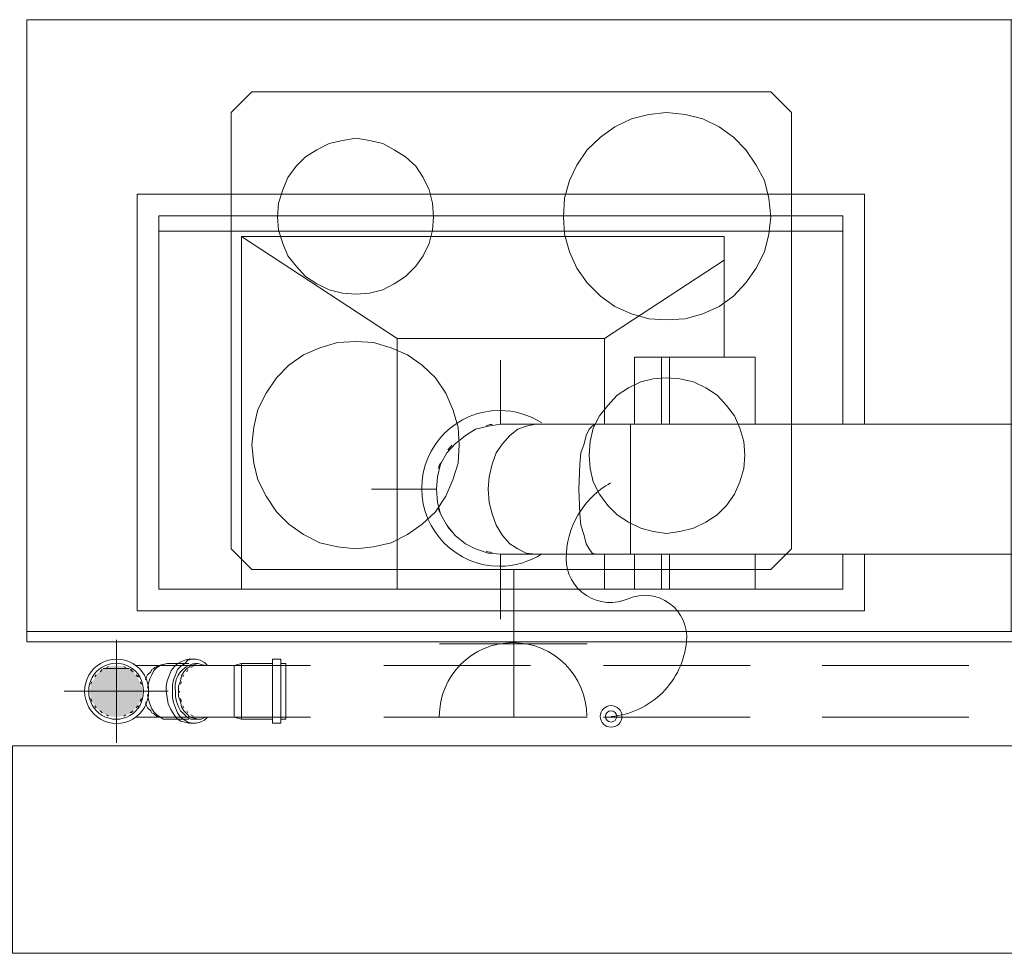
# Model space of a CAD drawing. Header units: millimetres. Extents: x 352 to 350573, y -22 to 37733.
# Tile 89 of 214: x 65823 to 67721, y 7552 to 9352. Entities that reach past the tile are written whole.
import ezdxf

# ---------------------------------------------------------------- set-up
doc = ezdxf.new("R2010")
doc.units = ezdxf.units.MM
for name, color, linetype in [('PDF _PD-Socket', 1, 'Continuous'), ('PDF$_83$-$Floor$Plan$-$В_Этаж$01_Сводный$M-EQPM', 2, 'Continuous'), ('PDF$_83$-$Floor$Plan$-$В_Этаж$01_Сводный$M-HVAC-DUCT', 5, 'Continuous'), ('PDF$_83$-$Floor$Plan$-$В_Этаж$01_Сводный$M-HVAC-DUCT-CNTR', 5, 'Continuous'), ('PDF$_83$-$Floor$Plan$-$В_Этаж$01_Сводный$P-PIPE', 3, 'Continuous')]:
    doc.layers.add(name, color=color, linetype=linetype)
for name, color, linetype, true_color in [('PDF$_83$-$Floor$Plan$-$В_Этаж$01_Сводный$A-DETL-MBND', 7, 'Continuous', 0xdd3700), ('PDF$_83$-$Floor$Plan$-$В_Этаж$01_Сводный$M-HVAC-DUCT-ANNO', 70, 'Continuous', 0x7fff00), ('PDF$_83$-$Floor$Plan$-$В_Этаж$01_Сводный$P-PIPE-CNTR', 150, 'Continuous', 0x007fff), ('PDF$_83$new_ifc_RVT-1-В_Этаж$01_Сводный$A-WALL', 7, 'Continuous', 0xdddd6e), ('PDF$_83$new_ifc_RVT-1-В_Этаж$01_Сводный$I-FURN', 7, 'Continuous', 0xbababa)]:
    doc.layers.add(name, color=color, linetype=linetype, true_color=true_color)

msp = doc.modelspace()

# ---------------------------------------------------------------- linework, layer by layer
at = {"layer": 'PDF _PD-Socket', "lineweight": 0}
msp.add_lwpolyline([(66963.3, 8008.5, 0.175616), (67062.2, 8054.6, 0.175962), (67108.7, 8153.5, 0.571061), (66996.4, 8235.8, -0.540629), (66876.6, 8313, -0.133546), (66899.3, 8397, -0.131669), (66962.4, 8459)], format="xyb", dxfattribs=at)
for points in [[(66775.7, 8007.6), (66775.7, 8292)], [(66917, 8148.8), (66632.5, 8148.8)], [(66917, 8007.6), (66632.5, 8007.6)]]:
    msp.add_lwpolyline(points, dxfattribs=at)
for radius in [20.9, 10.9]:
    msp.add_circle((66963.2, 8008.9), radius, dxfattribs=at)
msp.add_arc((66774.2, 8008.9), 142.2, 0.0437, 180.0437, dxfattribs=at)
at = {"layer": 'PDF$_83$-$Floor$Plan$-$В_Этаж$01_Сводный$A-DETL-MBND', "lineweight": 0}
for points in [[(65948.2, 8057.3, 1.004694), (66071.6, 8057.3, 1.002083)], [(65956.2, 8057.3, 1.023327), (66061.6, 8057.3, 1.023327)]]:
    msp.add_lwpolyline(points, format="xyb", close=True, dxfattribs=at)
for points in [[(66045.7, 8107), (66097.4, 8107), (66181, 8107), (66173, 8109), (66167.1, 8111), (66159.1, 8109), (66151.1, 8105), (66145.2, 8101.1), (66139.2, 8095.1), (66135.2, 8087.1), (66133.2, 8077.2), (66129.3, 8067.2), (66129.3, 8057.3), (66129.3, 8047.4), (66133.2, 8037.4), (66135.2, 8027.5), (66139.2, 8019.5), (66145.2, 8013.5), (66151.1, 8007.6), (66159.1, 8005.6), (66167.1, 8003.6), (66173, 8003.6), (66181, 8007.6), (66097.4, 8007.6), (66045.7, 8007.6)], [(66149.2, 8111), (66107.4, 8111), (66099.4, 8109), (66093.5, 8107), (66087.5, 8103.1), (66081.5, 8097.1), (66077.5, 8089.1), (66073.6, 8081.2), (66071.6, 8073.2), (66069.6, 8063.3)], [(66097.4, 8109), (66087.5, 8105), (66083.5, 8103.1), (66081.5, 8101.1), (66077.5, 8099.1), (66081.5, 8101.1), (66083.5, 8103.1)], [(66161.1, 8119), (66149.2, 8119), (66141.2, 8117), (66135.2, 8115), (66127.3, 8111), (66121.3, 8105), (66115.3, 8097.1), (66111.4, 8087.1), (66107.4, 8077.2), (66105.4, 8067.2), (66105.4, 8057.3), (66107.4, 8045.4), (66109.4, 8033.4), (66113.4, 8023.5), (66119.3, 8013.5), (66125.3, 8005.6), (66133.2, 7999.6), (66141.2, 7997.6), (66149.2, 7995.6), (66161.1, 7995.6)], [(66185, 8107), (66179, 8113), (66171, 8117), (66163.1, 8119), (66155.1, 8119), (66147.2, 8117), (66141.2, 8111), (66133.2, 8105), (66127.3, 8099.1), (66123.3, 8089.1), (66119.3, 8079.2), (66117.3, 8069.2), (66117.3, 8057.3), (66117.3, 8045.4), (66119.3, 8035.4), (66123.3, 8025.5), (66127.3, 8015.5), (66133.2, 8007.6), (66141.2, 8001.6), (66147.2, 7997.6), (66155.1, 7995.6), (66163.1, 7995.6), (66171, 7997.6), (66179, 8001.6), (66185, 8007.6)], [(66383.9, 8107), (66236.7, 8107), (66218.8, 8107), (66216.8, 8107), (66214.8, 8107), (66212.8, 8107), (66210.8, 8107), (66208.8, 8107), (66206.8, 8107), (66202.9, 8107), (66200.9, 8107), (66198.9, 8107), (66196.9, 8107), (66194.9, 8107), (66192.9, 8107), (66190.9, 8107), (66188.9, 8107), (66186.9, 8107), (66185, 8107), (66183, 8107), (66181, 8107)], [(66310.3, 8111), (66250.6, 8111), (66236.7, 8107), (66236.7, 8105), (66236.7, 8103.1), (66236.7, 8099.1), (66236.7, 8095.1), (66236.7, 8089.1), (66236.7, 8085.1), (66236.7, 8075.2), (66236.7, 8071.2), (66236.7, 8057.3), (66236.7, 8047.4), (66236.7, 8037.4), (66236.7, 8029.5), (66236.7, 8021.5), (66236.7, 8015.5), (66236.7, 8011.6), (66236.7, 8007.6)], [(66236.7, 8107), (66236.7, 8103.1), (66236.7, 8101.1), (66236.7, 8095.1), (66236.7, 8089.1), (66236.7, 8081.2), (66236.7, 8073.2), (66236.7, 8065.3), (66236.7, 8057.3), (66236.7, 8043.4), (66236.7, 8037.4), (66236.7, 8029.5), (66236.7, 8025.5), (66236.7, 8019.5), (66236.7, 8015.5), (66236.7, 8011.6), (66236.7, 8009.6), (66236.7, 8007.6), (66250.6, 8003.6), (66310.3, 8003.6)], [(66250.6, 8003.6), (66250.6, 8057.3), (66250.6, 8111)], [(66326.2, 8003.6), (66336.1, 8003.6), (66336.1, 8057.3), (66336.1, 8111), (66326.2, 8111)], [(66807.6, 8107), (66525.1, 8107)], [(67231.3, 8107), (66948.8, 8107)], [(67653, 8107), (67370.5, 8107)], [(65970.1, 8089.1), (65968.1, 8085.1)], [(65982.1, 8099.1), (65978.1, 8095.1)], [(65994, 8105), (65990, 8103.1)], [(66027.8, 8103.1), (66023.8, 8105)], [(66041.7, 8095.1), (66035.8, 8099.1)], [(66037.8, 8099.1), (66039.8, 8097.1)], [(66051.7, 8085.1), (66047.7, 8089.1)], [(66075.6, 8095.1), (66069.6, 8089.1), (66067.6, 8085.1), (66065.6, 8079.2), (66067.6, 8085.1)], [(66077.5, 8099.1), (66075.6, 8095.1), (66069.6, 8089.1)], [(66087.5, 8105), (66087.5, 8105)], [(66139.2, 8089.1), (66137.2, 8085.1)], [(66147.2, 8099.1), (66145.2, 8095.1)], [(66157.1, 8105), (66153.1, 8103.1)], [(65962.2, 8075.2), (65960.2, 8071.2)], [(66049.7, 8087.1), (66049.7, 8087.1)], [(66049.7, 8087.1), (66049.7, 8085.1)], [(66057.7, 8071.2), (66055.7, 8075.2), (66055.7, 8073.2)], [(66135.2, 8075.2), (66133.2, 8071.2)], [(66069.6, 8051.3), (66071.6, 8041.4), (66073.6, 8033.4), (66077.5, 8023.5), (66081.5, 8017.5), (66087.5, 8011.6), (66093.5, 8007.6), (66099.4, 8003.6), (66107.4, 8003.6), (66149.2, 8003.6)], [(66131.3, 8057.3), (66131.3, 8055.3)], [(65960.2, 8043.4), (65962.2, 8037.4)], [(66055.7, 8037.4), (66057.7, 8043.4)], [(66055.7, 8041.4), (66055.7, 8039.4)], [(66067.6, 8029.5), (66065.6, 8035.4), (66067.6, 8029.5), (66069.6, 8025.5), (66075.6, 8019.5)], [(66133.2, 8043.4), (66135.2, 8037.4)], [(65968.1, 8029.5), (65970.1, 8025.5)], [(65978.1, 8019.5), (65982.1, 8015.5)], [(65990, 8011.6), (65994, 8009.6)], [(66023.8, 8009.6), (66027.8, 8011.6)], [(66035.8, 8015.5), (66041.7, 8019.5)], [(66039.8, 8017.5), (66037.8, 8015.5)], [(66047.7, 8025.5), (66051.7, 8029.5)], [(66049.7, 8029.5), (66049.7, 8027.5)], [(66049.7, 8027.5), (66049.7, 8027.5)], [(66069.6, 8025.5), (66075.6, 8019.5), (66077.5, 8015.5), (66081.5, 8013.5), (66083.5, 8011.6)], [(66077.5, 8015.5), (66081.5, 8013.5), (66083.5, 8011.6), (66087.5, 8009.6), (66097.4, 8005.6)], [(66137.2, 8029.5), (66139.2, 8025.5)], [(66145.2, 8019.5), (66147.2, 8015.5)], [(66153.1, 8011.6), (66157.1, 8009.6)], [(66181, 8007.6), (66183, 8007.6), (66185, 8007.6), (66186.9, 8007.6), (66188.9, 8007.6), (66190.9, 8007.6), (66192.9, 8007.6), (66194.9, 8007.6), (66196.9, 8007.6), (66198.9, 8007.6), (66200.9, 8007.6), (66202.9, 8007.6), (66204.9, 8007.6), (66206.8, 8007.6), (66208.8, 8007.6), (66210.8, 8007.6), (66212.8, 8007.6), (66214.8, 8007.6), (66216.8, 8007.6), (66218.8, 8007.6), (66236.7, 8007.6), (66383.9, 8007.6)], [(66525.1, 8007.6), (66807.6, 8007.6)], [(66948.8, 8007.6), (67231.3, 8007.6)], [(67370.5, 8007.6), (67653, 8007.6)]]:
    msp.add_lwpolyline(points, dxfattribs=at)
msp.add_lwpolyline([(66167.1, 8111), (66161.1, 8111, 0.414214), (66123.3, 8057.3), (66123.3, 8047.4), (66125.3, 8037.4), (66129.3, 8027.5), (66133.2, 8019.5), (66139.2, 8013.5), (66145.2, 8007.6), (66153.1, 8003.6), (66161.1, 8003.6), (66167.1, 8003.6)], format="xyb", dxfattribs=at)
msp.add_lwpolyline([(66326.2, 8057.3), (66326.2, 8119), (66310.3, 8119), (66310.3, 8057.3), (66310.3, 7995.6), (66326.2, 7995.6)], close=True, dxfattribs=at)
at = {"layer": 'PDF$_83$-$Floor$Plan$-$В_Этаж$01_Сводный$M-EQPM', "color": 5, "lineweight": 0}
for points in [[(67452.1, 8321.9), (67452.1, 8212.5), (66049.7, 8212.5), (66049.7, 9016.1), (67452.1, 9016.1), (67452.1, 8572.5)], [(67410.3, 8321.9), (67410.3, 8254.2), (66091.5, 8254.2), (66091.5, 8974.3), (67410.3, 8974.3), (67410.3, 8572.5)], [(66091.5, 8944.5), (67410.3, 8944.5)], [(66250.6, 8254.2), (66250.6, 8934.5), (67181.5, 8934.5), (67181.5, 8701.8)], [(66250.6, 8934.5), (66551, 8737.6)], [(66950.8, 8737.6), (67181.5, 8888.8)], [(66950.8, 8572.5), (66950.8, 8737.6), (66551, 8737.6), (66551, 8254.2)], [(67241.2, 8572.5), (67241.2, 8701.8), (67008.5, 8701.8), (67008.5, 8572.5)], [(67060.2, 8701.8), (67060.2, 8572.5)], [(67076.1, 8701.8), (67076.1, 8572.5)], [(66950.8, 8254.2), (66950.8, 8321.9)], [(67008.5, 8321.9), (67008.5, 8254.2)], [(67060.2, 8321.9), (67060.2, 8254.2)], [(67076.1, 8321.9), (67076.1, 8254.2)], [(67241.2, 8321.9), (67241.2, 8254.2)]]:
    msp.add_lwpolyline(points, dxfattribs=at)
msp.add_lwpolyline([(66829.9, 8574.6, 0.144639), (66748.3, 8598.7, 1), (66748.3, 8298.3, 0.144639), (66829.9, 8322.4)], format="xyb", dxfattribs=at)
at = {"layer": 'PDF$_83$-$Floor$Plan$-$В_Этаж$01_Сводный$M-HVAC-DUCT', "lineweight": 0}
for points in [[(67000.5, 8321.9), (67000.5, 8447.2), (67000.5, 8572.5), (66932.9, 8572.5), (66817.5, 8572.5), (66749.9, 8572.5), (66726, 8568.5), (66702.1, 8562.5), (66682.3, 8550.6), (66662.4, 8534.7), (66646.4, 8516.8), (66634.5, 8494.9), (66628.5, 8471), (66626.6, 8447.2), (66628.5, 8421.3), (66634.5, 8399.4), (66646.4, 8377.6), (66662.4, 8357.7), (66682.3, 8341.8), (66702.1, 8331.8), (66726, 8323.8), (66749.9, 8321.9), (66817.5, 8321.9), (66932.9, 8321.9)], [(70591, 8572.5), (67000.5, 8572.5), (67000.5, 8321.9), (70591, 8321.9)]]:
    msp.add_lwpolyline(points, close=True, dxfattribs=at)
for points in [[(66817.5, 8321.9), (66799.6, 8323.8), (66783.7, 8331.8), (66767.8, 8341.8), (66753.9, 8357.7), (66741.9, 8377.6), (66734, 8399.4), (66728, 8421.3), (66726, 8447.2), (66728, 8471), (66734, 8494.9), (66741.9, 8516.8), (66753.9, 8534.7), (66767.8, 8550.6), (66783.7, 8562.5), (66799.6, 8568.5), (66817.5, 8572.5)], [(66932.9, 8321.9), (66926.9, 8323.8), (66921, 8331.8), (66915, 8341.8), (66911, 8357.7), (66905, 8377.6), (66903, 8399.4), (66901.1, 8447.2), (66903, 8494.9), (66905, 8516.8), (66911, 8534.7), (66915, 8550.6), (66921, 8562.5), (66926.9, 8568.5), (66932.9, 8572.5)]]:
    msp.add_lwpolyline(points, dxfattribs=at)
at = {"layer": 'PDF$_83$-$Floor$Plan$-$В_Этаж$01_Сводный$M-HVAC-DUCT-ANNO', "color": 5, "lineweight": 0}
for start, end in [(96.6467, 102.0246), (137.9772, 143.3551), (156.6429, 162.0211), (197.9789, 203.3571), (216.6449, 222.0228), (257.9754, 263.3533)]:
    msp.add_arc((66748.3, 8448.5), 124.3, start, end, dxfattribs=at)
at = {"layer": 'PDF$_83$-$Floor$Plan$-$В_Этаж$01_Сводный$M-HVAC-DUCT-CNTR', "lineweight": 0}
for points in [[(66749.9, 8572.5), (66749.9, 8695.8)], [(66501.2, 8447.2), (66626.6, 8447.2)], [(66749.9, 8196.5), (66749.9, 8321.9)]]:
    msp.add_lwpolyline(points, dxfattribs=at)
at = {"layer": 'PDF$_83$-$Floor$Plan$-$В_Этаж$01_Сводный$P-PIPE', "lineweight": 0}
msp.add_lwpolyline([(66033.8, 8101.1), (65984.1, 8101.1), (66033.8, 8101.1)], dxfattribs=at)
at = {"layer": 'PDF$_83$-$Floor$Plan$-$В_Этаж$01_Сводный$P-PIPE', "transparency": 33554559}
for points in [[(66009.9, 8107), (66021.8, 8105), (65996, 8105)], [(65974.1, 8093.1), (66051.7, 8081.2), (65966.2, 8081.2)], [(65984.1, 8101.1), (66043.7, 8093.1), (65974.1, 8093.1)], [(66043.7, 8093.1), (65974.1, 8093.1), (66051.7, 8081.2)], [(65996, 8105), (66033.8, 8101.1), (65984.1, 8101.1)], [(65984.1, 8101.1), (66033.8, 8101.1), (66033.8, 8101.1)], [(66033.8, 8101.1), (65984.1, 8101.1), (66043.7, 8093.1)], [(66021.8, 8105), (65996, 8105), (66033.8, 8101.1)], [(65960.2, 8069.2), (66059.6, 8057.3), (65958.2, 8057.3)], [(65966.2, 8081.2), (66057.7, 8069.2), (65960.2, 8069.2)], [(66057.7, 8069.2), (65960.2, 8069.2), (66059.6, 8057.3)], [(66051.7, 8081.2), (65966.2, 8081.2), (66057.7, 8069.2)], [(66059.6, 8057.3), (65958.2, 8057.3), (66057.7, 8043.4)], [(65958.2, 8057.3), (66057.7, 8043.4), (65960.2, 8043.4)], [(66057.7, 8043.4), (65960.2, 8043.4), (66051.7, 8031.4)], [(65960.2, 8043.4), (66051.7, 8031.4), (65966.2, 8031.4)], [(66051.7, 8031.4), (65966.2, 8031.4), (66043.7, 8021.5)], [(65966.2, 8031.4), (66043.7, 8021.5), (65974.1, 8021.5)], [(66043.7, 8021.5), (65974.1, 8021.5), (66033.8, 8013.5)], [(65974.1, 8021.5), (66033.8, 8013.5), (65984.1, 8013.5)], [(65984.1, 8013.5), (65996, 8009.6), (66021.8, 8009.6)], [(65984.1, 8013.5), (66033.8, 8013.5), (66021.8, 8009.6)], [(65996, 8009.6), (66021.8, 8009.6), (66009.9, 8007.6)]]:
    msp.add_solid(points, dxfattribs=at)
at = {"layer": 'PDF$_83$-$Floor$Plan$-$В_Этаж$01_Сводный$P-PIPE-CNTR', "color": 22, "lineweight": 0, "true_color": 0xdd3700}
for points in [[(66009.9, 7957.8), (66009.9, 8156.8)], [(65908.5, 8057.3), (66109.4, 8057.3)]]:
    msp.add_lwpolyline(points, dxfattribs=at)
at = {"layer": 'PDF$_83$new_ifc_RVT-1-В_Этаж$01_Сводный$A-WALL', "lineweight": 0}
msp.add_lwpolyline([(69809.2, 7951.9), (65809, 7951.9), (65809, 7552.1), (69809.2, 7552.1)], close=True, dxfattribs=at)
at = {"layer": 'PDF$_83$new_ifc_RVT-1-В_Этаж$01_Сводный$I-FURN', "lineweight": 0}
msp.add_lwpolyline([(65836.9, 8172.7), (65836.9, 9352.2), (67734.5, 9352.2), (67734.5, 8172.7), (67734.5, 9352.2), (69733.6, 9352.2), (70008.1, 9352.2)], dxfattribs=at)
for points in [[(66230.7, 9173.2), (66270.5, 9213), (67271, 9213), (67310.8, 9173.2), (67310.8, 8331.8), (67271, 8292), (66270.5, 8292), (66230.7, 8331.8)], [(66230.7, 9173.2), (66230.7, 8331.8), (66270.5, 8292), (67271, 8292), (67310.8, 8331.8), (67310.8, 9173.2), (67271, 9213), (66270.5, 9213)], [(66871.2, 8972.3), (66873.2, 8938.5), (66883.2, 8904.7), (66897.1, 8872.9), (66917, 8845), (66942.8, 8819.2), (66970.7, 8799.3), (67002.5, 8785.3), (67036.3, 8775.4), (67070.1, 8773.4), (67105.9, 8775.4), (67139.8, 8785.3), (67171.6, 8799.3), (67199.4, 8819.2), (67223.3, 8845), (67243.2, 8872.9), (67259.1, 8904.7), (67267.1, 8938.5), (67271, 8972.3), (67267.1, 9008.1), (67259.1, 9041.9), (67243.2, 9071.8), (67223.3, 9101.6), (67199.4, 9125.5), (67171.6, 9145.4), (67139.8, 9161.3), (67105.9, 9169.2), (67070.1, 9173.2), (67036.3, 9169.2), (67002.5, 9161.3), (66970.7, 9145.4), (66942.8, 9125.5), (66917, 9101.6), (66897.1, 9071.8), (66883.2, 9041.9), (66873.2, 9008.1)], [(66320.2, 8972.3), (66322.2, 8946.5), (66330.2, 8920.6), (66340.1, 8896.7), (66356, 8876.8), (66373.9, 8856.9), (66395.8, 8843), (66419.7, 8831.1), (66445.5, 8825.1), (66471.4, 8823.1), (66497.3, 8825.1), (66523.1, 8831.1), (66545, 8843), (66566.9, 8856.9), (66586.8, 8876.8), (66600.7, 8896.7), (66612.6, 8920.6), (66618.6, 8946.5), (66620.6, 8972.3), (66618.6, 8998.2), (66612.6, 9024), (66600.7, 9047.9), (66586.8, 9069.8), (66566.9, 9087.7), (66545, 9101.6), (66523.1, 9113.5), (66497.3, 9119.5), (66471.4, 9123.5), (66445.5, 9119.5), (66419.7, 9113.5), (66395.8, 9101.6), (66373.9, 9087.7), (66356, 9069.8), (66340.1, 9047.9), (66330.2, 9024), (66322.2, 8998.2)], [(66270.5, 8532.7), (66274.5, 8496.9), (66282.4, 8465.1), (66298.3, 8433.3), (66318.2, 8403.4), (66342.1, 8379.5), (66370, 8359.7), (66401.8, 8343.7), (66435.6, 8335.8), (66471.4, 8331.8), (66505.2, 8335.8), (66539, 8343.7), (66570.9, 8359.7), (66598.7, 8379.5), (66624.6, 8403.4), (66644.5, 8433.3), (66658.4, 8465.1), (66668.3, 8496.9), (66670.3, 8532.7), (66668.3, 8566.5), (66658.4, 8600.3), (66644.5, 8632.2), (66624.6, 8662), (66598.7, 8685.9), (66570.9, 8705.8), (66539, 8719.7), (66505.2, 8729.6), (66471.4, 8731.6), (66435.6, 8729.6), (66401.8, 8719.7), (66370, 8705.8), (66342.1, 8685.9), (66318.2, 8662), (66298.3, 8632.2), (66282.4, 8600.3), (66274.5, 8566.5)], [(66921, 8512.8), (66922.9, 8487), (66928.9, 8461.1), (66940.8, 8437.2), (66956.8, 8415.4), (66974.7, 8397.4), (66996.5, 8383.5), (67020.4, 8371.6), (67044.3, 8365.6), (67070.1, 8361.6), (67096, 8365.6), (67121.9, 8371.6), (67145.7, 8383.5), (67167.6, 8397.4), (67185.5, 8415.4), (67201.4, 8437.2), (67211.4, 8461.1), (67219.3, 8487), (67221.3, 8512.8), (67219.3, 8538.7), (67211.4, 8564.5), (67201.4, 8588.4), (67185.5, 8608.3), (67167.6, 8628.2), (67145.7, 8642.1), (67121.9, 8654.1), (67096, 8660), (67070.1, 8662), (67044.3, 8660), (67020.4, 8654.1), (66996.5, 8642.1), (66974.7, 8628.2), (66956.8, 8608.3), (66940.8, 8588.4), (66928.9, 8564.5), (66922.9, 8538.7)]]:
    msp.add_lwpolyline(points, close=True, dxfattribs=at)
at = {"layer": 'PDF$_83$new_ifc_RVT-1-В_Этаж$01_Сводный$I-FURN', "color": 133, "lineweight": 0, "true_color": 0x6edddd}
msp.add_lwpolyline([(65836.9, 8172.7), (65836.9, 8152.8), (70008.1, 8152.8), (70008.1, 8172.7)], close=True, dxfattribs=at)

doc.saveas('drawing.dxf')
